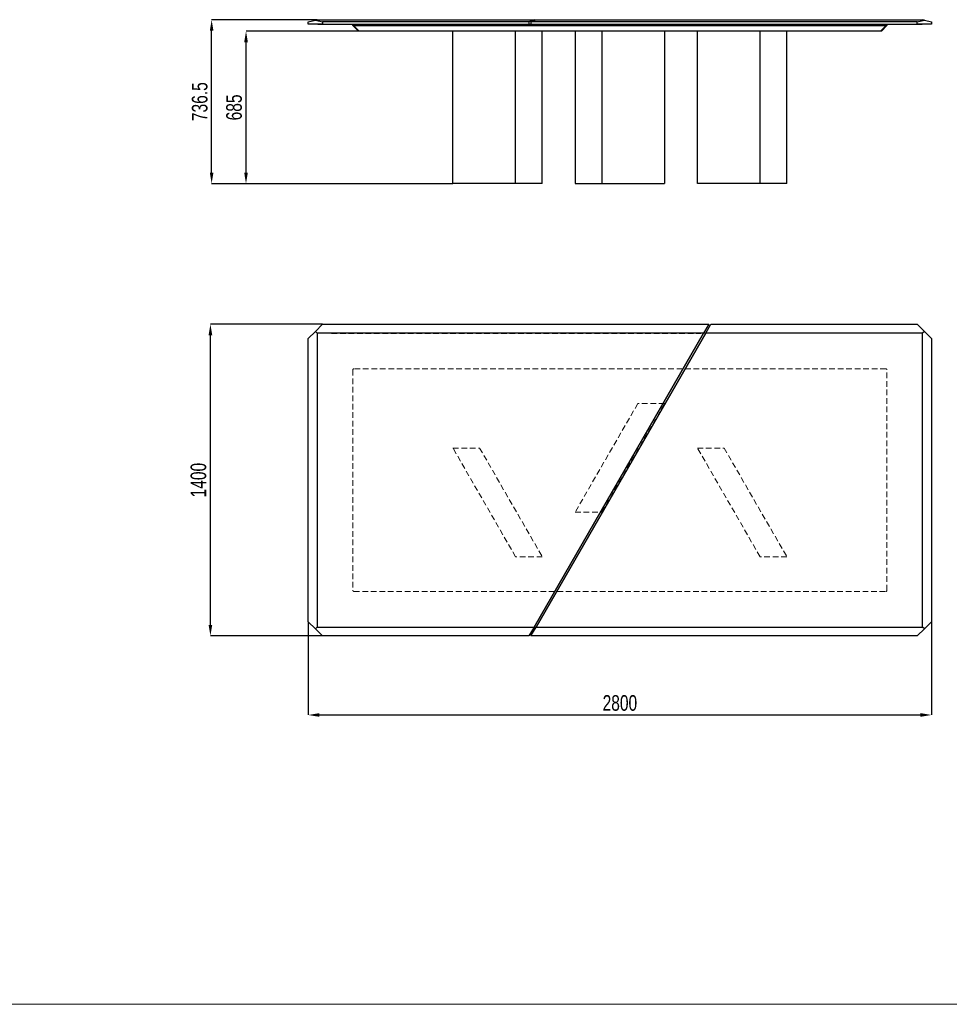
# Model space of a CAD drawing. Header units: millimetres. Extents: x 100 to 18140, y -17694 to 5840.
# Tile 16 of 19: x 8464 to 12641, y -5640 to -1217. Entities that reach past the tile are written whole.
import ezdxf

# ---------------------------------------------------------------- set-up
doc = ezdxf.new("R2010")
doc.units = ezdxf.units.MM
doc.header["$LTSCALE"] = 20
doc.header["$PDSIZE"] = -1
doc.linetypes.add('HIDDEN', pattern=[1.905, 1.27, -0.635])
doc.linetypes.add('PHANTOM', pattern=[12.7, 6.35, -1.27, 1.27, -1.27, 1.27, -1.27])
doc.layers.add('ANNOTAZIONI', color=8, linetype='Continuous')
doc.styles.add('SLDTEXTSTYLE4', font='ARIALN.TTF', dxfattribs={"width": 0.87})
doc.dimstyles.new('SLDDIMSTYLE0', dxfattribs={"dimtxt": 70, "dimasz": 50, "dimexe": 0, "dimexo": 0.0625, "dimgap": 17.5, "dimtad": 1, "dimdec": 1, "dimrnd": 1e-09, "dimzin": 12, "dimdsep": 46, "dimtxsty": 'SLDTEXTSTYLE4', "dimsah": 1, "dimcen": 0.09, "dimadec": 0, "dimazin": 3, "dimtfac": 1, "dimtdec": 1, "dimtofl": 0, "dimtmove": 0, "dimatfit": 3, "dimfxl": 1, "dimfrac": 2, "dimtolj": 1, "dimtzin": 12, "dimarcsym": 0})

# ---------------------------------------------------------------- blocks, each defined once
blk = doc.blocks.new('*D28')
at = {"layer": 'ANNOTAZIONI', "color": 0, "lineweight": -2, "transparency": 16777216}
for p, q in [((9801, -1217.4), (9326.6, -1217.4)), ((9326.6, -1903.9), (9326.6, -1267.4)), ((10410.7, -1953.9), (9326.6, -1953.9))]:
    blk.add_line(p, q, dxfattribs=at)
at = {"layer": 'ANNOTAZIONI', "color": 0, "transparency": 16777216}
for points in [[(9318.3, -1267.4), (9334.9, -1267.4), (9326.6, -1217.4)], [(9318.3, -1903.9), (9334.9, -1903.9), (9326.6, -1953.9)]]:
    blk.add_solid(points, dxfattribs=at)
at = {"layer": 'Defpoints', "color": 0, "transparency": 16777216}
for p in [(9326.6, -1217.4), (9801.1, -1217.4), (10410.8, -1953.9)]:
    blk.add_point(p, dxfattribs=at)
at = {"layer": 'ANNOTAZIONI', "color": 0, "transparency": 16777216, "insert": (9237.6, -1585.6), "char_height": 70, "attachment_point": 2, "rotation": 90, "style": 'SLDTEXTSTYLE4'}
blk.add_mtext('\\A1;736.5', dxfattribs=at)
blk = doc.blocks.new('*D29')
at = {"layer": 'ANNOTAZIONI', "color": 0, "lineweight": -2, "transparency": 16777216}
for p, q in [((9989.6, -1268.9), (9481.1, -1268.9)), ((9481.1, -1903.9), (9481.1, -1318.9)), ((10410.7, -1953.9), (9481.1, -1953.9))]:
    blk.add_line(p, q, dxfattribs=at)
at = {"layer": 'ANNOTAZIONI', "color": 0, "transparency": 16777216}
for points in [[(9472.8, -1318.9), (9489.4, -1318.9), (9481.1, -1268.9)], [(9472.8, -1903.9), (9489.4, -1903.9), (9481.1, -1953.9)]]:
    blk.add_solid(points, dxfattribs=at)
at = {"layer": 'Defpoints', "color": 0, "transparency": 16777216}
for p in [(9481.1, -1268.9), (9989.6, -1268.9), (10410.8, -1953.9)]:
    blk.add_point(p, dxfattribs=at)
at = {"layer": 'ANNOTAZIONI', "color": 0, "transparency": 16777216, "insert": (9392.1, -1611.4), "char_height": 70, "attachment_point": 2, "rotation": 90, "style": 'SLDTEXTSTYLE4'}
blk.add_mtext('\\A1;685', dxfattribs=at)
blk = doc.blocks.new('*D23')
at = {"layer": 'ANNOTAZIONI', "color": 0, "lineweight": -2, "transparency": 16777216}
for p, q in [((9824.7, -2585.5), (9321.1, -2585.5)), ((9321.1, -3935.5), (9321.1, -2635.5)), ((9824.7, -3985.5), (9321.1, -3985.5))]:
    blk.add_line(p, q, dxfattribs=at)
at = {"layer": 'ANNOTAZIONI', "color": 0, "transparency": 16777216}
for points in [[(9312.8, -2635.5), (9329.4, -2635.5), (9321.1, -2585.5)], [(9312.8, -3935.5), (9329.4, -3935.5), (9321.1, -3985.5)]]:
    blk.add_solid(points, dxfattribs=at)
at = {"layer": 'Defpoints', "color": 0, "transparency": 16777216}
for p in [(9321.1, -2585.5), (9824.7, -2585.5), (9824.7, -3985.5)]:
    blk.add_point(p, dxfattribs=at)
at = {"layer": 'ANNOTAZIONI', "color": 0, "transparency": 16777216, "insert": (9232.1, -3285.5), "char_height": 70, "attachment_point": 2, "rotation": 90, "style": 'SLDTEXTSTYLE4'}
blk.add_mtext('\\A1;1400', dxfattribs=at)
blk = doc.blocks.new('*D24')
at = {"layer": 'ANNOTAZIONI', "color": 0, "lineweight": -2, "transparency": 16777216}
for p, q in [((9761.1, -3921.9), (9761.1, -4340.4)), ((12561.1, -3921.9), (12561.1, -4340.4)), ((9811.1, -4340.4), (12511.1, -4340.4))]:
    blk.add_line(p, q, dxfattribs=at)
at = {"layer": 'ANNOTAZIONI', "color": 0, "transparency": 16777216}
for points in [[(9811.1, -4332.1), (9811.1, -4348.7), (9761.1, -4340.4)], [(12511.1, -4332.1), (12511.1, -4348.7), (12561.1, -4340.4)]]:
    blk.add_solid(points, dxfattribs=at)
at = {"layer": 'Defpoints', "color": 0, "transparency": 16777216}
for p in [(9761.1, -3921.9), (12561.1, -3921.9), (12561.1, -4340.4)]:
    blk.add_point(p, dxfattribs=at)
at = {"layer": 'ANNOTAZIONI', "color": 0, "transparency": 16777216, "insert": (11161.1, -4251.4), "char_height": 70, "attachment_point": 2, "style": 'SLDTEXTSTYLE4'}
blk.add_mtext('\\A1;2800', dxfattribs=at)

msp = doc.modelspace()

# ---------------------------------------------------------------- linework, layer by layer
at = {"color": 7, "linetype": 'Continuous', "lineweight": 25}
for p, q in [((9761.1, -1227.36), (9792.92, -1219.41)), ((9761.1, -1237.36), (9761.1, -1227.36)), ((9824.74, -1237.36), (9761.1, -1237.36)), ((9792.92, -1219.41), (9801.1, -1217.36)), ((9792.92, -1219.41), (9824.74, -1227.36)), ((9801.1, -1217.36), (10775.43, -1217.36)), ((9803.1, -1238.86), (9803.1, -1237.36)), ((9824.74, -1227.36), (9824.74, -1237.36)), ((10752.34, -1227.36), (9824.74, -1227.36)), ((9824.74, -1237.36), (10752.34, -1237.36)), ((9865.57, -1237.36), (9865.57, -1238.86)), ((10775.43, -1217.36), (10752.34, -1227.36)), ((10752.34, -1227.36), (10752.34, -1237.36)), ((10752.34, -1237.36), (10761.58, -1237.36)), ((10761.58, -1227.36), (10784.67, -1217.36)), ((12497.46, -1227.36), (10761.58, -1227.36)), ((10761.58, -1227.36), (10761.58, -1237.36)), ((10761.58, -1237.36), (12497.46, -1237.36)), ((10765.04, -1238.86), (10765.04, -1237.36)), ((10775.43, -1217.36), (10775.43, -1221.36)), ((10775.43, -1217.36), (10784.67, -1217.36)), ((10784.67, -1217.36), (12521.1, -1217.36)), ((10797.37, -1237.36), (10797.37, -1238.86)), ((12456.64, -1238.86), (12456.64, -1237.36)), ((12497.46, -1227.36), (12529.28, -1219.41)), ((12497.46, -1237.36), (12497.46, -1227.36)), ((12561.1, -1237.36), (12497.46, -1237.36)), ((12519.1, -1237.36), (12519.1, -1238.86)), ((12529.28, -1219.41), (12521.1, -1217.36)), ((12529.28, -1219.41), (12561.1, -1227.36)), ((12561.1, -1227.36), (12561.1, -1237.36)), ((9865.57, -1238.86), (9803.1, -1238.86)), ((10765.04, -1238.86), (9865.57, -1238.86)), ((9961.1, -1243.86), (9961.1, -1238.86)), ((9961.27, -1244.03), (9961.1, -1243.86)), ((9986.1, -1268.86), (9961.27, -1244.03)), ((9966.1, -1243.86), (12356.1, -1243.86)), ((9989.64, -1268.86), (9986.1, -1268.86)), ((12332.57, -1268.86), (9989.64, -1268.86)), ((10410.78, -1953.86), (10410.78, -1268.86)), ((10692.53, -1953.86), (10692.53, -1268.86)), ((10797.37, -1238.86), (10765.04, -1238.86)), ((12456.64, -1238.86), (10797.37, -1238.86)), ((10812.62, -1953.86), (10812.62, -1268.86)), ((10960.18, -1268.86), (10960.18, -1953.86)), ((11080.27, -1268.86), (11080.27, -1953.86)), ((11362.02, -1268.86), (11362.02, -1953.86)), ((11509.59, -1953.86), (11509.59, -1268.86)), ((11791.33, -1953.86), (11791.33, -1268.86)), ((11911.42, -1953.86), (11911.42, -1268.86)), ((12336.1, -1268.86), (12332.57, -1268.86)), ((12360.93, -1244.03), (12336.1, -1268.86)), ((12361.1, -1243.86), (12360.93, -1244.03)), ((12361.1, -1238.86), (12361.1, -1243.86)), ((12519.1, -1238.86), (12456.64, -1238.86)), ((10692.53, -1953.86), (10410.78, -1953.86)), ((10812.62, -1953.86), (10692.53, -1953.86)), ((10960.18, -1953.86), (11080.27, -1953.86)), ((11080.27, -1953.86), (11362.02, -1953.86)), ((11791.33, -1953.86), (11509.59, -1953.86)), ((11911.42, -1953.86), (11791.33, -1953.86)), ((9824.74, -2585.5), (9792.92, -2617.32)), ((9824.74, -2585.5), (11560.63, -2585.5)), ((11560.63, -2585.5), (11537.54, -2625.5)), ((11546.77, -2625.5), (11569.87, -2585.5)), ((11569.87, -2585.5), (12497.46, -2585.5)), ((12529.28, -2617.32), (12497.46, -2585.5)), ((9792.92, -2617.32), (9761.1, -2649.14)), ((9761.1, -3921.86), (9761.1, -2649.14)), ((9792.92, -2617.32), (9801.1, -2625.5)), ((11537.54, -2625.5), (9801.1, -2625.5)), ((9801.1, -2625.5), (9801.1, -3945.5)), ((10775.43, -3945.5), (11537.54, -2625.5)), ((11537.53, -2625.5), (10775.43, -3945.5)), ((11546.77, -2625.5), (10784.67, -3945.5)), ((10784.67, -3945.5), (11546.77, -2625.5)), ((11546.77, -2625.5), (11537.53, -2625.5)), ((12521.1, -2625.5), (11546.77, -2625.5)), ((12529.28, -2617.32), (12521.1, -2625.5)), ((12521.1, -3945.5), (12521.1, -2625.5)), ((12561.1, -2649.14), (12529.28, -2617.32)), ((12561.1, -2649.14), (12561.1, -3921.86)), ((9761.1, -3921.86), (9792.92, -3953.68)), ((12529.28, -3953.68), (12561.1, -3921.86)), ((9792.92, -3953.68), (9801.1, -3945.5)), ((9792.92, -3953.68), (9824.74, -3985.5)), ((9801.1, -3945.5), (10775.43, -3945.5)), ((10775.43, -3945.5), (10752.34, -3985.5)), ((10761.58, -3985.5), (10784.67, -3945.5)), ((10775.43, -3945.5), (10784.67, -3945.5)), ((10784.67, -3945.5), (12521.1, -3945.5)), ((12497.46, -3985.5), (12529.28, -3953.68)), ((12529.28, -3953.68), (12521.1, -3945.5)), ((10752.34, -3985.5), (9824.74, -3985.5)), ((12497.46, -3985.5), (10761.58, -3985.5))]:
    msp.add_line(p, q, dxfattribs=at)
at = {"color": 8, "linetype": 'PHANTOM', "lineweight": 18}
for p, q in [((9964.81, -1244.03), (9989.64, -1268.86)), ((9966.1, -1238.86), (9966.1, -1243.86)), ((12332.57, -1268.86), (12357.4, -1244.03)), ((12356.1, -1243.86), (12356.1, -1238.86))]:
    msp.add_line(p, q, dxfattribs=at)
at = {"color": 7, "linetype": 'HIDDEN', "lineweight": 18}
for p, q in [((9865.57, -2627.5), (11524.83, -2627.5)), ((12356.1, -2785.5), (9966.1, -2785.5)), ((9961.1, -2790.5), (9961.1, -3780.5)), ((12361.1, -3780.5), (12361.1, -2790.5)), ((11241.93, -2941.5), (10960.18, -3429.5)), ((11080.27, -3429.5), (11362.02, -2941.5)), ((11362.02, -2941.5), (11241.93, -2941.5)), ((10692.53, -3629.5), (10410.78, -3141.5)), ((10410.78, -3141.5), (10530.87, -3141.5)), ((10530.87, -3141.5), (10812.62, -3629.5)), ((11509.59, -3141.5), (11629.68, -3141.5)), ((11791.33, -3629.5), (11509.59, -3141.5)), ((11629.68, -3141.5), (11911.42, -3629.5)), ((10960.18, -3429.5), (11080.27, -3429.5)), ((10812.62, -3629.5), (10692.53, -3629.5)), ((11911.42, -3629.5), (11791.33, -3629.5)), ((9966.1, -3785.5), (12356.1, -3785.5))]:
    msp.add_line(p, q, dxfattribs=at)
at = {"color": 7, "linetype": 'Continuous', "lineweight": 18}
for p, q in [((8300, -5640), (16500, -5640)), ((16500, -5640), (8300, -5640))]:
    msp.add_line(p, q, dxfattribs=at)
at = {"color": 7, "linetype": 'Continuous', "lineweight": 25}
for centre, start, end in [((9966.1, -1248.86), 90, 105), ((12356.1, -1248.86), 75, 90)]:
    msp.add_arc(centre, 5, start, end, dxfattribs=at)
at = {"color": 7, "linetype": 'HIDDEN', "lineweight": 18}
for centre, start, end in [((9966.1, -2790.5), 90, 180), ((12356.1, -2790.5), 0, 90), ((9966.1, -3780.5), 180, 270), ((12356.1, -3780.5), 270, 0)]:
    msp.add_arc(centre, 5, start, end, dxfattribs=at)
at = {"color": 7, "linetype": 'Continuous', "lineweight": 25}
for centre, major_axis, start_param, end_param in [((9966.1, -1241.79), (4.96, 2.05), 3.2724923, 4.3196899), ((12356.1, -1241.79), (4.96, -2.05), 5.1050881, 6.1522856)]:
    msp.add_ellipse(centre, major_axis=major_axis, ratio=0.3178372, start_param=start_param, end_param=end_param, dxfattribs=at)

# ---------------------------------------------------------------- dimensions: what is measured, and where the dimension line sits
at = {"layer": 'ANNOTAZIONI'}
for base, p1, p2, picture, middle in [((9326.61, -1217.36), (10410.78, -1953.86), (9801.1, -1217.36), '*D28', (9326.61, -1585.61)), ((9481.11, -1268.86), (10410.78, -1953.86), (9989.64, -1268.86), '*D29', (9481.11, -1611.36)), ((9321.1, -2585.5), (9824.74, -3985.5), (9824.74, -2585.5), '*D23', (9321.1, -3285.5))]:
    dim = msp.add_linear_dim(base=base, p1=p1, p2=p2, angle=90, dimstyle='SLDDIMSTYLE0', dxfattribs=at)
    dim.commit()
    dim.dimension.update_dxf_attribs({"geometry": picture, "text_midpoint": middle, "dimtype": 160})
dim = msp.add_linear_dim(base=(12561.1, -4340.41), p1=(9761.1, -3921.86), p2=(12561.1, -3921.86), dimstyle='SLDDIMSTYLE0', dxfattribs=at)
dim.commit()
dim.dimension.update_dxf_attribs({"geometry": '*D24', "text_midpoint": (11161.1, -4340.41), "dimtype": 160})

doc.saveas('drawing.dxf')
